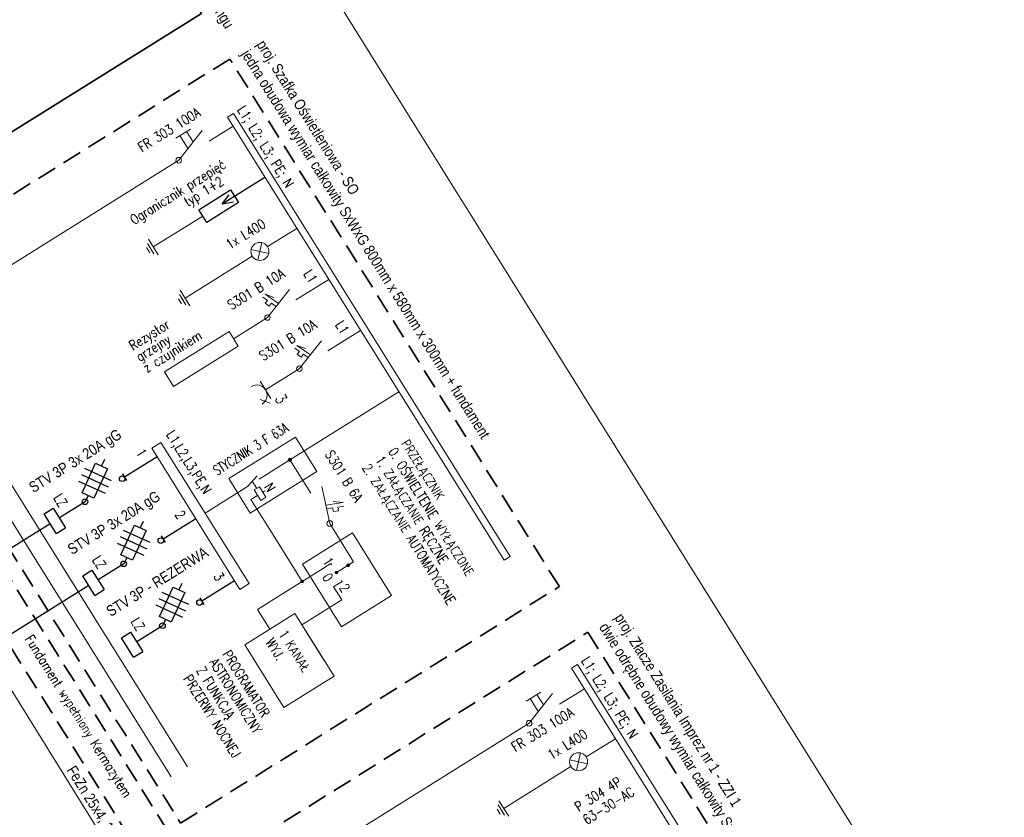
# Model space of a CAD drawing. Header units: metres. Extents: x 0 to 8443948, y 0 to 5887002.
# Tile 225 of 256: x 8443544 to 8443672, y 5886587 to 5886691. Entities that reach past the tile are written whole.
import ezdxf

# ---------------------------------------------------------------- set-up
doc = ezdxf.new("R2010")
doc.units = ezdxf.units.M
doc.header["$MEASUREMENT"] = 0
doc.linetypes.add('DASHED', pattern=[19.05, 12.7, -6.35])
doc.layers.add('- ABM', color=200, linetype='CONTINUOUS', lineweight=30)
doc.styles.add('ROMAND', font='ROMAND.SHX')

msp = doc.modelspace()

# ---------------------------------------------------------------- hatches: boundary and pattern name
at = {"layer": '- ABM', "linetype": 'ByBlock', "lineweight": 9}
h = msp.add_hatch(color=200, dxfattribs=at)
h.paths.add_polyline_path([(8443579.545, 5886633.745, 0.4142136), (8443579.252, 5886633.813, 0.4142136), (8443579.184, 5886633.519)])
h.paths.add_polyline_path([(8443579.477, 5886633.451), (8443579.365, 5886633.632), (8443579.184, 5886633.519, 0.4142136)])
h.paths.add_polyline_path([(8443579.545, 5886633.745), (8443579.365, 5886633.632), (8443579.477, 5886633.451, 0.4142136)])
h = msp.add_hatch(color=200, dxfattribs=at)
edge = h.paths.add_edge_path()
edge.add_arc((8443586.893, 5886619.974), 0.182, 0, 360)
h = msp.add_hatch(color=200, dxfattribs=at)
edge = h.paths.add_edge_path()
edge.add_arc((8443580.942, 5886617.868), 0.182, 0, 360)
h = msp.add_hatch(color=200, dxfattribs=at)
edge = h.paths.add_edge_path()
edge.add_arc((8443585.404, 5886619.044), 0.182, 0, 360)

# ---------------------------------------------------------------- linework, layer by layer
at = {"layer": '- ABM', "color": 7, "lineweight": 0}
msp.add_line((8443500.12, 5886829.814), (8443709.662, 5886494.186), dxfattribs=at)
at = {"layer": '- ABM', "color": 200, "linetype": 'Continuous', "lineweight": 9, "ltscale": 10}
for p, q in [((8443571.276, 5886677.999), (8443572.068, 5886678.494)), ((8443571.276, 5886677.999), (8443607.102, 5886620.616)), ((8443572.068, 5886678.494), (8443607.894, 5886621.111)), ((8443568.886, 5886674.884), (8443572.005, 5886676.831)), ((8443580.137, 5886654.347), (8443584.386, 5886657.001)), ((8443576.453, 5886652.048), (8443572.068, 5886649.31)), ((8443584.263, 5886647.737), (8443588.513, 5886650.391)), ((8443580.58, 5886645.438), (8443576.195, 5886642.7)), ((8443575.488, 5886643.834), (8443576.903, 5886641.567)), ((8443575.502, 5886641.465), (8443576.791, 5886640.959)), ((8443568.371, 5886626.737), (8443568.891, 5886627.062)), ((8443607.102, 5886620.616), (8443607.894, 5886621.111))]:
    msp.add_line(p, q, dxfattribs=at)
at = {"layer": '- ABM', "color": 200, "lineweight": 9, "ltscale": 2}
for p, q in [((8443566.479, 5886676.467), (8443564.57, 5886675.275)), ((8443566.161, 5886673.956), (8443565.122, 5886675.619)), ((8443566.83, 5886674.805), (8443565.985, 5886676.158))]:
    msp.add_line(p, q, dxfattribs=at)
at = {"layer": '- ABM', "color": 200, "lineweight": 9}
for p, q in [((8443564.959, 5886672.432), (8443568.005, 5886676.295)), ((8443561.746, 5886660.32), (8443560.91, 5886661.659)), ((8443562.289, 5886660.194), (8443561.035, 5886662.202)), ((8443575.739, 5886661.764), (8443575.212, 5886659.484)), ((8443561.202, 5886660.446), (8443560.784, 5886661.115)), ((8443576.617, 5886660.36), (8443574.335, 5886660.888)), ((8443566.079, 5886593.883), (8443526.875, 5886656.676)), ((8443563.985, 5886592.576), (8443524.782, 5886655.369)), ((8443565.878, 5886653.702), (8443565.042, 5886655.04)), ((8443566.421, 5886653.576), (8443565.167, 5886655.584)), ((8443576.14, 5886655.069), (8443577.27, 5886654.646)), ((8443577.882, 5886653.859), (8443576.14, 5886655.069)), ((8443576.453, 5886652.048), (8443579.31, 5886655.671)), ((8443565.334, 5886653.827), (8443564.916, 5886654.497)), ((8443575.851, 5886654.702), (8443576.457, 5886654.282)), ((8443576.457, 5886654.282), (8443576.168, 5886653.915)), ((8443576.168, 5886653.915), (8443576.692, 5886653.551)), ((8443576.981, 5886653.917), (8443576.692, 5886653.551)), ((8443576.981, 5886653.917), (8443577.593, 5886653.493)), ((8443580.58, 5886645.438), (8443583.437, 5886649.061)), ((8443579.978, 5886648.092), (8443580.584, 5886647.672)), ((8443580.267, 5886648.459), (8443581.397, 5886648.036)), ((8443582.009, 5886647.249), (8443580.267, 5886648.459)), ((8443580.584, 5886647.672), (8443580.295, 5886647.305)), ((8443580.295, 5886647.305), (8443580.819, 5886646.941)), ((8443581.108, 5886647.307), (8443580.819, 5886646.941)), ((8443581.108, 5886647.307), (8443581.72, 5886646.883))]:
    msp.add_line(p, q, dxfattribs=at)
at = {"layer": '- ABM', "color": 1, "linetype": 'ByBlock', "lineweight": 9}
for p, q in [((8443564.959, 5886672.432), (8443510.669, 5886638.537)), ((8443619.383, 5886481.854), (8443501.809, 5886670.173))]:
    msp.add_line(p, q, dxfattribs=at)
at = {"layer": '- ABM', "color": 200, "linetype": 'Continuous', "lineweight": 25, "ltscale": 10}
msp.add_line((8443570.597, 5886666.765), (8443576.132, 5886670.221), dxfattribs=at)
at = {"layer": '- ABM', "color": 200, "lineweight": 25}
for p, q in [((8443567.574, 5886666.03), (8443571.684, 5886668.596)), ((8443571.684, 5886668.596), (8443572.72, 5886666.938)), ((8443572.72, 5886666.938), (8443568.609, 5886664.371)), ((8443568.609, 5886664.371), (8443567.574, 5886666.03)), ((8443555.359, 5886633.658), (8443554.979, 5886632.834)), ((8443552.446, 5886629.366), (8443554.208, 5886633.189)), ((8443552.774, 5886632.549), (8443556.195, 5886630.973)), ((8443552.774, 5886632.549), (8443556.195, 5886630.973)), ((8443555.75, 5886632.479), (8443553.989, 5886628.656)), ((8443554.208, 5886633.189), (8443555.75, 5886632.479)), ((8443552.002, 5886630.872), (8443555.422, 5886629.296)), ((8443552.388, 5886631.71), (8443555.808, 5886630.134)), ((8443552.388, 5886631.71), (8443555.808, 5886630.134)), ((8443557.683, 5886631.801), (8443558.213, 5886630.953)), ((8443553.989, 5886628.656), (8443552.446, 5886629.366)), ((8443553.218, 5886629.011), (8443552.838, 5886628.187)), ((8443560.366, 5886625.637), (8443559.987, 5886624.813)), ((8443557.454, 5886621.345), (8443559.215, 5886625.168)), ((8443557.782, 5886624.528), (8443561.202, 5886622.952)), ((8443557.782, 5886624.528), (8443561.202, 5886622.952)), ((8443560.758, 5886624.458), (8443558.996, 5886620.635)), ((8443559.215, 5886625.168), (8443560.758, 5886624.458)), ((8443557.396, 5886623.69), (8443560.816, 5886622.114)), ((8443557.396, 5886623.69), (8443560.816, 5886622.114)), ((8443562.691, 5886623.78), (8443563.221, 5886622.932)), ((8443557.009, 5886622.851), (8443560.43, 5886621.275)), ((8443558.996, 5886620.635), (8443557.454, 5886621.345)), ((8443558.225, 5886620.99), (8443557.845, 5886620.166)), ((8443562.462, 5886613.325), (8443564.223, 5886617.147)), ((8443564.223, 5886617.147), (8443565.765, 5886616.437)), ((8443565.374, 5886617.616), (8443564.994, 5886616.792)), ((8443562.403, 5886615.669), (8443565.824, 5886614.093)), ((8443562.403, 5886615.669), (8443565.824, 5886614.093)), ((8443562.79, 5886616.507), (8443566.21, 5886614.931)), ((8443562.79, 5886616.507), (8443566.21, 5886614.931)), ((8443565.765, 5886616.437), (8443564.004, 5886612.614)), ((8443567.699, 5886615.76), (8443568.228, 5886614.911)), ((8443562.017, 5886614.83), (8443565.438, 5886613.254)), ((8443564.004, 5886612.614), (8443562.462, 5886613.325)), ((8443563.233, 5886612.969), (8443562.853, 5886612.145))]:
    msp.add_line(p, q, dxfattribs=at)
at = {"layer": '- ABM', "color": 200, "linetype": 'Continuous', "lineweight": 9}
for p, q in [((8443568.086, 5886665.209), (8443561.662, 5886661.198)), ((8443576.469, 5886661.245), (8443580.259, 5886663.611)), ((8443574.482, 5886660.004), (8443565.794, 5886654.58))]:
    msp.add_line(p, q, dxfattribs=at)
at = {"layer": '- ABM', "color": 200, "linetype": 'ByBlock', "lineweight": 9}
for p, q in [((8443593.476, 5886642.442), (8443579.365, 5886633.632)), ((8443579.365, 5886633.632), (8443575.375, 5886631.141)), ((8443582.069, 5886629.301), (8443579.365, 5886633.632)), ((8443575.101, 5886631.57), (8443573.871, 5886630.171)), ((8443574.486, 5886630.871), (8443575.071, 5886629.934)), ((8443574.734, 5886629.724), (8443575.407, 5886630.144)), ((8443575.574, 5886628.378), (8443574.734, 5886629.724)), ((8443575.407, 5886630.144), (8443576.247, 5886628.798)), ((8443575.849, 5886629.437), (8443576.125, 5886629.609)), ((8443584.521, 5886625.373), (8443583.48, 5886630.182)), ((8443574.314, 5886628.483), (8443575.174, 5886629.019)), ((8443574.314, 5886628.483), (8443576.961, 5886624.244)), ((8443576.247, 5886628.798), (8443575.574, 5886628.378)), ((8443586.235, 5886628.121), (8443584.954, 5886628.245)), ((8443584, 5886627.778), (8443586.235, 5886628.121)), ((8443584.89, 5886627.412), (8443584.105, 5886627.291)), ((8443584.89, 5886627.412), (8443584.995, 5886626.926)), ((8443585.668, 5886627.029), (8443584.995, 5886626.926)), ((8443586.34, 5886627.635), (8443585.563, 5886627.515)), ((8443585.563, 5886627.515), (8443585.668, 5886627.029)), ((8443587.612, 5886620.422), (8443584.521, 5886625.373)), ((8443576.961, 5886624.244), (8443580.942, 5886617.868)), ((8443583.57, 5886619.508), (8443580.942, 5886617.868)), ((8443583.57, 5886619.508), (8443584.679, 5886620.201)), ((8443584.679, 5886620.201), (8443584.774, 5886620.05)), ((8443585.404, 5886619.044), (8443587.612, 5886620.422)), ((8443586.126, 5886617.885), (8443586.031, 5886618.037)), ((8443580.942, 5886617.868), (8443575.165, 5886614.261)), ((8443585.016, 5886617.192), (8443586.126, 5886617.885)), ((8443585.016, 5886617.192), (8443586.078, 5886615.492)), ((8443586.078, 5886615.492), (8443580.915, 5886612.268)), ((8443576.77, 5886611.692), (8443575.165, 5886614.261)), ((8443580.915, 5886612.268), (8443583.88, 5886607.519))]:
    msp.add_line(p, q, dxfattribs=at)
at = {"layer": '- ABM', "color": 200, "linetype": 'ByBlock', "lineweight": 25}
for p, q in [((8443562.164, 5886634.01), (8443557.948, 5886631.377)), ((8443547.521, 5886626.625), (8443548.72, 5886627.374)), ((8443548.72, 5886627.374), (8443550.3, 5886624.844)), ((8443549.1, 5886624.095), (8443547.521, 5886626.625)), ((8443567.172, 5886625.989), (8443562.956, 5886623.356)), ((8443549.1, 5886624.095), (8443550.3, 5886624.844)), ((8443552.528, 5886618.604), (8443553.728, 5886619.353)), ((8443553.728, 5886619.353), (8443555.307, 5886616.823)), ((8443554.108, 5886616.074), (8443552.528, 5886618.604)), ((8443554.108, 5886616.074), (8443555.307, 5886616.823)), ((8443572.18, 5886617.968), (8443567.963, 5886615.335)), ((8443557.536, 5886610.583), (8443558.736, 5886611.332)), ((8443559.116, 5886608.053), (8443557.536, 5886610.583)), ((8443558.736, 5886611.332), (8443560.315, 5886608.802)), ((8443559.116, 5886608.053), (8443560.315, 5886608.802))]:
    msp.add_line(p, q, dxfattribs=at)
at = {"layer": '- ABM', "color": 200, "linetype": 'Continuous', "lineweight": 25}
for p, q in [((8443552.838, 5886628.187), (8443549.51, 5886626.109)), ((8443557.845, 5886620.166), (8443554.518, 5886618.088)), ((8443562.853, 5886612.145), (8443559.525, 5886610.067))]:
    msp.add_line(p, q, dxfattribs=at)
at = {"layer": '- ABM', "color": 1, "linetype": 'Continuous', "lineweight": 9, "ltscale": 10}
for p, q in [((8443615.822, 5886606.649), (8443616.614, 5886607.144)), ((8443615.822, 5886606.649), (8443651.181, 5886550.014)), ((8443616.614, 5886607.144), (8443651.973, 5886550.509)), ((8443614.251, 5886601.97), (8443617.484, 5886603.988))]:
    msp.add_line(p, q, dxfattribs=at)
at = {"layer": '- ABM', "color": 1, "lineweight": 9, "ltscale": 2}
for p, q in [((8443611.844, 5886603.553), (8443609.935, 5886602.361)), ((8443611.526, 5886601.041), (8443610.487, 5886602.705)), ((8443612.195, 5886601.891), (8443611.35, 5886603.244))]:
    msp.add_line(p, q, dxfattribs=at)
at = {"layer": '- ABM', "color": 1, "lineweight": 9}
for p, q in [((8443610.324, 5886599.517), (8443613.37, 5886603.381)), ((8443617.005, 5886595.668), (8443616.478, 5886593.388)), ((8443617.883, 5886594.264), (8443615.6, 5886594.792)), ((8443607.143, 5886587.605), (8443606.308, 5886588.944)), ((8443607.687, 5886587.48), (8443606.433, 5886589.488)), ((8443606.6, 5886587.731), (8443606.182, 5886588.401))]:
    msp.add_line(p, q, dxfattribs=at)
at = {"layer": '- ABM', "color": 1, "linetype": 'Continuous', "lineweight": 9}
for p, q in [((8443617.735, 5886595.149), (8443621.525, 5886597.515)), ((8443615.748, 5886593.908), (8443607.06, 5886588.484))]:
    msp.add_line(p, q, dxfattribs=at)
at = {"layer": '- ABM', "color": 30, "linetype": 'Continuous', "lineweight": 35}
msp.add_lwpolyline([(8443556.637, 5886709.487), (8443567.903, 5886691.443), (8443518.851, 5886660.819), (8443507.586, 5886678.863)], close=True, dxfattribs=at)
at = {"layer": '- ABM', "color": 200, "linetype": 'DASHED', "lineweight": 35, "ltscale": 0.2}
for points in [[(8443614.251, 5886617.206), (8443571.586, 5886685.544), (8443522.535, 5886654.919), (8443565.2, 5886586.582)], [(8443563.555, 5886585.555), (8443520.89, 5886653.892), (8443516.958, 5886651.438), (8443559.624, 5886583.1)]]:
    msp.add_lwpolyline(points, close=True, dxfattribs=at)
at = {"layer": '- ABM', "color": 200, "lineweight": 25}
for points in [[(8443570.597, 5886666.765), (8443571.506, 5886667.959)], [(8443570.597, 5886666.765), (8443572.069, 5886667.057)]]:
    msp.add_lwpolyline(points, dxfattribs=at)
at = {"layer": '- ABM', "color": 200, "lineweight": 18}
msp.add_lwpolyline([(8443571.479, 5886650.255), (8443572.658, 5886648.366), (8443564.303, 5886643.149), (8443563.123, 5886645.039)], close=True, dxfattribs=at)
at = {"layer": '- ABM', "color": 200, "linetype": 'ByBlock', "lineweight": 9}
msp.add_lwpolyline([(8443562.663, 5886635.88), (8443574.079, 5886617.595), (8443572.88, 5886616.846), (8443561.464, 5886635.131)], close=True, dxfattribs=at)
at = {"layer": '- ABM', "color": 200, "linetype": 'DASHED', "lineweight": 9, "ltscale": 200}
for points in [[(8443580.068, 5886636.58), (8443582.852, 5886632.121), (8443574.234, 5886626.741), (8443571.45, 5886631.2)], [(8443580.979, 5886620.136), (8443586.045, 5886612.022), (8443592.528, 5886616.07), (8443587.462, 5886624.184)], [(8443573.528, 5886609.668), (8443578.594, 5886601.554), (8443585.077, 5886605.601), (8443580.011, 5886613.716)]]:
    msp.add_lwpolyline(points, close=True, dxfattribs=at)
at = {"layer": '- ABM', "color": 200, "linetype": 'ByBlock', "lineweight": 9}
msp.add_lwpolyline([(8443573.871, 5886630.171), (8443568.371, 5886626.737)], dxfattribs=at)
at = {"layer": '- ABM', "color": 200, "linetype": 'ByBlock', "lineweight": 25}
for points in [[(8443548.311, 5886625.36), (8443530.635, 5886614.325)], [(8443553.318, 5886617.339), (8443535.642, 5886606.304)]]:
    msp.add_lwpolyline(points, dxfattribs=at)
at = {"layer": '- ABM', "color": 1, "linetype": 'DASHED', "lineweight": 35, "ltscale": 0.2}
msp.add_lwpolyline([(8443617.935, 5886611.306), (8443656.202, 5886550.012), (8443607.151, 5886519.388), (8443568.883, 5886580.682)], close=True, dxfattribs=at)
at = {"layer": '- ABM', "color": 1, "linetype": 'ByBlock', "lineweight": 9}
msp.add_lwpolyline([(8443579.941, 5886580.549), (8443610.324, 5886599.517)], dxfattribs=at)
at = {"layer": '- ABM', "color": 200, "linetype": 'Continuous', "lineweight": 9, "ltscale": 10}
for centre, radius in [((8443564.959, 5886672.432), 0.369), ((8443576.453, 5886652.048), 0.346), ((8443580.58, 5886645.438), 0.346)]:
    msp.add_circle(centre, radius, dxfattribs=at)
at = {"layer": '- ABM', "color": 200, "lineweight": 9}
msp.add_circle((8443575.476, 5886660.624), 1.171, dxfattribs=at)
at = {"layer": '- ABM', "color": 200, "linetype": 'ByBlock', "lineweight": 9}
for centre, radius in [((8443579.365, 5886633.632), 0.213), ((8443586.893, 5886619.974), 0.182), ((8443580.942, 5886617.868), 0.182), ((8443585.404, 5886619.044), 0.182)]:
    msp.add_circle(centre, radius, dxfattribs=at)
at = {"layer": '- ABM', "color": 200, "lineweight": 25}
for centre in [(8443557.641, 5886631.186), (8443552.838, 5886628.187), (8443562.649, 5886623.165), (8443557.845, 5886620.166), (8443567.657, 5886615.144), (8443562.853, 5886612.145)]:
    msp.add_circle(centre, 0.362, dxfattribs=at)
at = {"layer": '- ABM', "color": 200, "linetype": 'ByBlock', "lineweight": 9, "ltscale": 10}
msp.add_circle((8443584.521, 5886625.373), 0.369, dxfattribs=at)
msp.add_circle((8443584.521, 5886625.373), 0.369, dxfattribs=at)
at = {"layer": '- ABM', "color": 1, "linetype": 'Continuous', "lineweight": 9, "ltscale": 10}
msp.add_circle((8443610.324, 5886599.517), 0.369, dxfattribs=at)
at = {"layer": '- ABM', "color": 1, "lineweight": 9}
msp.add_circle((8443616.742, 5886594.528), 1.171, dxfattribs=at)
at = {"layer": '- ABM', "color": 200, "linetype": 'Continuous', "lineweight": 9, "ltscale": 10}
msp.add_arc((8443575.062, 5886641.992), 1.336, 301.97776, 121.97776, dxfattribs=at)

# ---------------------------------------------------------------- texts
at = {"layer": '- ABM', "color": 200, "lineweight": 9, "style": 'ROMAND', "text_generation_flag": 6, "width": 0.8}
for s, height, rotation, p in [('L1; L2; L3; PE; N', 1.27025, 121.97776, (8443572.49, 5886678.98)), ('FR 303 100A', 1.27025, 211.97776, (8443560.19, 5886673.439)), ('Ogranicznik przepięć', 1.27025, 211.97776, (8443559.174, 5886664.036)), ('typ 1+2', 1.2703, 211.97776, (8443566.144, 5886666.372)), ('1x L400', 1.2703, 211.97776, (8443571.563, 5886660.84)), ('S301 B 10A', 1.2703, 211.97776, (8443571.772, 5886653.012)), ('L1', 1.2703, 121.97776, (8443581.061, 5886657.746)), ('Rezystor', 1.2703, 211.97776, (8443559.025, 5886647.757)), ('L1', 1.2703, 121.97776, (8443585.188, 5886651.136)), ('S301 B 10A', 1.2703, 211.97776, (8443575.898, 5886646.402)), ('grzejny', 1.2703, 211.97776, (8443559.93, 5886646.307)), ('z czujnikiem', 1.27025, 211.97776, (8443560.835, 5886644.857)), ('3', 1.469, 121.97776, (8443577.335, 5886641.554)), ('L1,L2,L3,PE,N', 1.27025, 121.97776, (8443563.303, 5886636.927)), ('PRZEŁĄCZNIK ', 1.27025, 121.97776, (8443593.721, 5886635.761)), ('S301 B 6A', 1.2703, 121.97776, (8443583.848, 5886634.358)), ('0. OŚWIELTENIE WYŁĄCZONE', 1.27025, 121.97776, (8443592.034, 5886634.708)), ('1. ZAŁĄCZANIE RĘCZNE', 1.27025, 121.97776, (8443590.348, 5886633.655)), ('2. ZAŁĄCZANIE AUTOMATYCZNE', 1.27025, 121.97776, (8443588.661, 5886632.602)), ('ASTRONOMICZNY', 1.27025, 121.97776, (8443568.883, 5886607.411)), ('PROGRAMATOR ', 1.27025, 121.97776, (8443570.569, 5886608.464)), ('Z FUNKCJĄ ', 1.2703, 121.97776, (8443567.196, 5886606.358)), ('PRZERWY NOCNEJ', 1.27025, 121.97776, (8443565.509, 5886605.304))]:
    msp.add_text(s, height=height, rotation=rotation, dxfattribs=at).set_placement(p)
at = {"layer": '- ABM', "color": 200, "linetype": 'ByBlock', "lineweight": 9, "style": 'ROMAND', "text_generation_flag": 6}
for s, height, rotation, width, p in [('STYCZNIK 3 F 63A', 1.27025, 211.97776, 0.7, (8443569.926, 5886631.567)), ('N', 1.27, 121.97776, 0.8, (8443575.993, 5886630.132)), ('1', 1.27, 121.97776, 0.8, (8443583.527, 5886620.503)), ('0', 1.27, 121.97776, 0.8, (8443583.487, 5886618.435)), ('2', 1.27, 121.97776, 0.8, (8443585.7, 5886617.087)), ('WYJ.', 1.2703, 121.97776, 0.8, (8443576.152, 5886610.017)), ('1 KANAŁ', 1.2703, 121.97776, 0.8, (8443577.855, 5886611.081))]:
    msp.add_text(s, height=height, rotation=rotation, dxfattribs=dict(at, width=width)).set_placement(p)
at = {"layer": '- ABM', "color": 200, "lineweight": 25, "style": 'ROMAND', "text_generation_flag": 6, "width": 0.8}
for s, height, p in [('1', 1.27, (8443559.392, 5886634.585)), ('LZ', 1.2703, (8443548.696, 5886628.735)), ('2', 1.27, (8443564.4, 5886626.564)), ('LZ', 1.2703, (8443553.704, 5886620.714)), ('3', 1.27, (8443569.408, 5886618.543)), ('LZ', 1.2703, (8443558.712, 5886612.693))]:
    msp.add_text(s, height=height, rotation=121.97776, dxfattribs=at).set_placement(p)
at = {"layer": '- ABM', "color": 200, "lineweight": 9, "ltscale": 2, "style": 'ROMAND', "text_generation_flag": 6, "width": 0.8}
msp.add_text('Fundament wypełniony Kermazytem', height=1.27025, rotation=121.97776, dxfattribs=at).set_placement((8443545, 5886610.442))
at = {"layer": '- ABM', "color": 1, "lineweight": 9, "style": 'ROMAND', "text_generation_flag": 6, "width": 0.8}
for s, height, rotation, p in [('L1; L2; L3; PE; N', 1.27025, 121.97776, (8443617.036, 5886607.63)), ('FR 303 100A', 1.27025, 211.97776, (8443608.537, 5886595.749)), ('1x L400', 1.2703, 211.97776, (8443613.23, 5886594.749)), ('P 304 4P', 1.2703, 211.97776, (8443616.742, 5886588.016)), ('63-30-AC', 1.2703, 211.97776, (8443617.795, 5886586.329))]:
    msp.add_text(s, height=height, rotation=rotation, dxfattribs=at).set_placement(p)
at = {"layer": '- ABM', "color": 30, "lineweight": 25, "insert": (8443558.534, 5886716.442), "char_height": 1.40928, "attachment_point": 1, "rotation": 301.97776, "style": 'ROMAND'}
msp.add_mtext_dynamic_manual_height_columns('{\\fArial Narrow|b0|i0|c238|p34;proj. Szafa Monitoringu - CCTV1\\Pwyposażenie na rys schemat monitoringu}', width=67.6793, gutter_width=6, heights=[0], dxfattribs=at)
at = {"layer": '- ABM', "color": 200, "lineweight": 25, "attachment_point": 1, "style": 'ROMAND'}
for s, width, insert, char_height, rotation in [('{\\fArial Narrow|b0|i0|c238|p34;proj. Szafka Oświetleniowa - SO\\Pjedna obudowa wymiar całkowity SxWxG 800mm x 580mm x 300mm + fundament }', 67.6793, (8443576.181, 5886688.176), 1.40928, 301.97776), ('{\\fArial Narrow|b0|i0|c0|p34;STV 3P\\fArial Narrow|b0|i0|c238|p34; 3x 20\\fArial Narrow|b0|i0|c0|p34;A\\fArial Narrow|b0|i0|c238|p34; gG}', 34.67567, (8443545.396, 5886630.503), 1.409279, 31.97776), ('{\\fArial Narrow|b0|i0|c0|p34;STV 3P\\fArial Narrow|b0|i0|c238|p34; 3x 20\\fArial Narrow|b0|i0|c0|p34;A\\fArial Narrow|b0|i0|c238|p34; gG}', 34.67567, (8443550.404, 5886622.482), 1.409279, 31.97776), ('{\\fArial Narrow|b0|i0|c0|p34;STV 3P\\fArial Narrow|b0|i0|c238|p34; - REZERWA}', 34.67567, (8443555.411, 5886614.461), 1.40928, 31.97776)]:
    msp.add_mtext_dynamic_manual_height_columns(s, width=width, gutter_width=6, heights=[0], dxfattribs=dict(at, insert=insert, char_height=char_height, rotation=rotation))
at = {"layer": '- ABM', "color": 1, "lineweight": 25, "char_height": 1.40928, "attachment_point": 1, "rotation": 301.97776, "style": 'ROMAND'}
for s, width, insert in [('{\\fArial Narrow|b0|i0|c238|p34;proj. Złacze Zasilania Imprez nr 1 - ZZI 1\\Pdwie odrębne obudowy wymiar całkowity SxWxG 800mm x 580mm x 300mm + fundament }', 67.6793, (8443622.529, 5886613.939)), ('{\\fArial Narrow|b0|i0|c238|p34;FeZn 25x4, 10m}', 34.67567, (8443551.59, 5886594.194))]:
    msp.add_mtext_dynamic_manual_height_columns(s, width=width, gutter_width=6, heights=[0], dxfattribs=dict(at, insert=insert))

doc.saveas('drawing.dxf')
